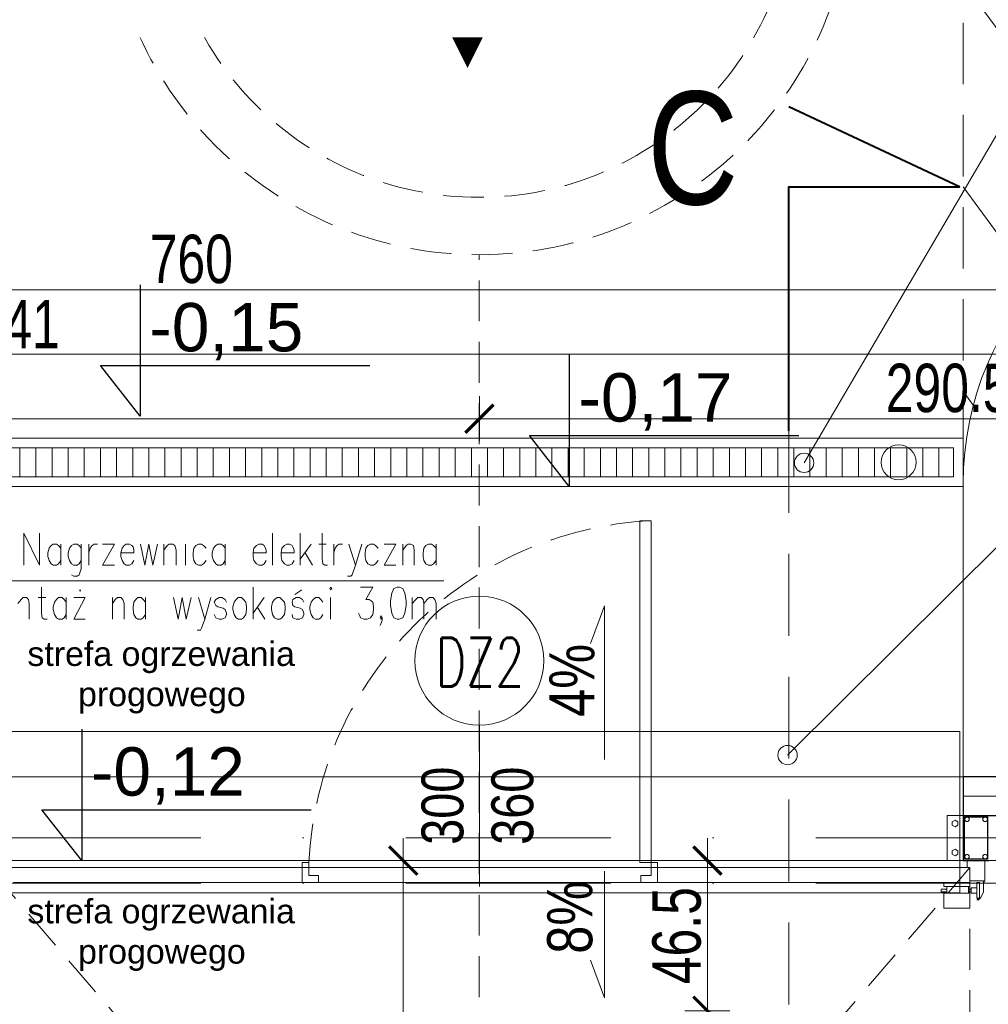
# Model space of a CAD drawing. Header units: millimetres. Extents: x -13532 to 2392, y -5241 to 5322.
# Tile 246 of 256: x -9970 to -9670, y 2160 to 2466. Entities that reach past the tile are written whole.
import ezdxf
from ezdxf.enums import TextEntityAlignment as Align

# ---------------------------------------------------------------- set-up
doc = ezdxf.new("R2010")
doc.units = ezdxf.units.MM
for name, pattern in [('DASHED', [19.05, 12.7, -6.35]), ('HIDDEN', [9.525, 6.35, -3.175]), ('KRESKAKROPKA2', [12.7, 6.35, -3.175, 0, -3.175])]:
    doc.linetypes.add(name, pattern=pattern)
doc.layers.get('Defpoints').update_dxf_attribs({"true_color": 0xdae6d4})
for name, color, linetype, lineweight in [('- AGP-1_OPISY', 7, 'Continuous', 9), ('cz-gr', 122, 'Continuous', 30), ('cz-sr', 150, 'Continuous', 15), ('TS_INNE_OBIEKTY', 204, 'Continuous', 30), ('Wymiarowanie - Poziomy - AGP1', 172, 'Continuous', 5)]:
    doc.layers.add(name, color=color, linetype=linetype, lineweight=lineweight)
for name, color, linetype, lineweight, true_color in [('a___wymiary', 7, 'Continuous', 5, 0x666666), ('drzwi - AGP1', 7, 'Continuous', 13, 0x7f7f7f), ('KONSTRUKCJA - CIE - AGP1', 7, 'Continuous', 5, 0xbfbfbf), ('Meble - AGP1', 7, 'Continuous', 15, 0x999999), ('OPIS - AGP1', 7, 'Continuous', 0, 0x7f7f7f), ('OPISY - AGP1', 7, 'Continuous', 5, 0x000000), ('OSI', 7, 'KRESKAKROPKA2', 5, 0x7f7f7f), ('tło', 7, 'Continuous', 5, 0xcccccc), ('wymiary', 7, 'Continuous', 5, 0x7f7f7f), ('WYMIARY - AGP1', 7, 'Continuous', 5, 0x716d5a), ('zigzag - AGP1', 7, 'Continuous', 9, 0xa5a5a5)]:
    doc.layers.add(name, color=color, linetype=linetype, lineweight=lineweight, true_color=true_color)
doc.styles.add('ARIAL', font='arial.ttf', dxfattribs={"width": 0.8})
doc.styles.add('ARIAL NARROW', font='ARIALN.TTF', dxfattribs={"width": 0.9})
doc.styles.add('GENERATED_STYLE_2', font='ARIAL.TTF', dxfattribs={"width": 0.999153})
doc.styles.add('ROMANS15', font='simplex.shx', dxfattribs={"width": 0.9, "height": 15})
doc.styles.get("Standard").update_dxf_attribs({"font": 'arial.ttf'})
doc.linetypes.add('ZIGZAG', pattern='A,0.00254,-5.08,[131,ltypeshp.shx,S=5.08,R=0,X=-5.08,Y=0],-10.16,[131,ltypeshp.shx,S=5.08,R=180,X=5.08,Y=0],-5.08', length=20.32254)
doc.dimstyles.new('wymiary agp1', dxfattribs={"dimtxt": 15, "dimasz": 5, "dimexe": 5, "dimexo": 5, "dimgap": 1.8, "dimtad": 1, "dimdec": 3, "dimrnd": 0.5, "dimdsep": 46, "dimtxsty": 'ARIAL NARROW', "dimblk": 'znacznik', "dimcen": 1.5, "dimse1": 1, "dimse2": 1, "dimclrd": 256, "dimclre": 256, "dimazin": 0, "dimtfac": 1, "dimtdec": 3, "dimtmove": 1, "dimatfit": 3, "dimldrblk": 'znacznik', "dimfxl": 1000, "dimfxlon": 1, "dimlwd": -1, "dimarcsym": 0})

# ---------------------------------------------------------------- blocks, each defined once
blk = doc.blocks.new('tło')
at = {"layer": 'tło'}
h = blk.add_hatch(dxfattribs=at)
h.set_pattern_fill('ANSI31', color=256, scale=300, angle=81.2914)
h.set_pattern_definition([(126.29135, (-71407.47, -65769.303), (-30.225661, -22.195932), [])])
h.paths.add_polyline_path([(-9681.23, 2321.85, -1), (-9492.55, 2321.85), (-9492.55, 2570.95, 0.167063), (-9598.21, 2878.35), (-9798.28, 3135.01, -0.160164), (-9681.23, 2778.97)])
at = {"layer": 'tło', "linetype": 'HIDDEN', "ltscale": 3}
blk.add_lwpolyline([(-11505.67, 3378.97), (-10193.38, 3379.15, -0.359429), (-9681.23, 2778.97), (-9681.23, 2336.85)], format="xyb", dxfattribs=at)
at = {"layer": 'tło'}
blk.add_lwpolyline([(-9681.23, 2336.9), (-9681.23, 2221.85)], dxfattribs=at)
blk.add_arc((-9586.89, 2321.85), 94.34, 360, 180, dxfattribs=at)
blk = doc.blocks.new('znacznik')
at = {"layer": 'a___wymiary'}
for p, q in [((0, 1.394), (0, -1.394)), ((1.394, 0), (-1.394, 0))]:
    blk.add_line(p, q, dxfattribs=at)
at = {"layer": 'a___wymiary', "const_width": 0.2}
blk.add_lwpolyline([(0.876, 0.876), (-0.876, -0.876)], dxfattribs=at)
blk = doc.blocks.new('*D509')
at = {"layer": 'Defpoints', "color": 0}
for p in [(-9827.34, 2341.85), (-9827.34, 2234.34), (-10201.84, 2194.83)]:
    blk.add_point(p, dxfattribs=at)
at = {"layer": 'WYMIARY - AGP1'}
blk.add_line((-10196.84, 2341.85), (-9832.34, 2341.85), dxfattribs=at)
at = {"layer": 'WYMIARY - AGP1', "xscale": 5, "yscale": 5, "zscale": 5, "rotation": 180}
blk.add_blockref('znacznik', (-10201.84, 2341.85), dxfattribs=at)
at = {"layer": 'WYMIARY - AGP1', "xscale": 5, "yscale": 5, "zscale": 5}
blk.add_blockref('znacznik', (-9827.34, 2341.85), dxfattribs=at)
at = {"layer": 'WYMIARY - AGP1', "color": 18, "true_color": 0x000000, "insert": (-10014.59, 2351.31), "char_height": 15, "attachment_point": 5, "style": 'ARIAL NARROW'}
blk.add_mtext('374.5', dxfattribs=at)
blk = doc.blocks.new('*D510')
at = {"layer": 'Defpoints', "color": 0}
for p in [(-9536.64, 2341.85), (-9827.34, 2217.1), (-9536.64, 2193.6)]:
    blk.add_point(p, dxfattribs=at)
at = {"layer": 'WYMIARY - AGP1'}
blk.add_line((-9822.34, 2341.85), (-9541.64, 2341.85), dxfattribs=at)
at = {"layer": 'WYMIARY - AGP1', "xscale": 5, "yscale": 5, "zscale": 5, "rotation": 180}
blk.add_blockref('znacznik', (-9827.34, 2341.85), dxfattribs=at)
at = {"layer": 'WYMIARY - AGP1', "xscale": 5, "yscale": 5, "zscale": 5}
blk.add_blockref('znacznik', (-9536.64, 2341.85), dxfattribs=at)
at = {"layer": 'WYMIARY - AGP1', "color": 18, "true_color": 0x000000, "insert": (-9681.99, 2351.31), "char_height": 15, "attachment_point": 5, "style": 'ARIAL NARROW'}
blk.add_mtext('290.5', dxfattribs=at)
blk = doc.blocks.new('*D511')
at = {"layer": 'Defpoints', "color": 0}
for p in [(-9555.64, 2361.85), (-10296.71, 2250.4), (-9555.64, 2226.41)]:
    blk.add_point(p, dxfattribs=at)
at = {"layer": 'WYMIARY - AGP1'}
blk.add_line((-10291.71, 2361.85), (-9560.64, 2361.85), dxfattribs=at)
at = {"layer": 'WYMIARY - AGP1', "xscale": 5, "yscale": 5, "zscale": 5, "rotation": 180}
blk.add_blockref('znacznik', (-10296.71, 2361.85), dxfattribs=at)
at = {"layer": 'WYMIARY - AGP1', "xscale": 5, "yscale": 5, "zscale": 5}
blk.add_blockref('znacznik', (-9555.64, 2361.85), dxfattribs=at)
at = {"layer": 'WYMIARY - AGP1', "color": 18, "true_color": 0x000000, "insert": (-9970.35, 2371.18), "char_height": 15, "attachment_point": 5, "style": 'ARIAL NARROW'}
blk.add_mtext('741', dxfattribs=at)
blk = doc.blocks.new('*D512')
at = {"layer": 'Defpoints', "color": 0}
for p in [(-9536.64, 2381.85), (-10296.71, 2230.85), (-9536.64, 2230.85)]:
    blk.add_point(p, dxfattribs=at)
at = {"layer": 'WYMIARY - AGP1'}
blk.add_line((-10291.71, 2381.85), (-9541.64, 2381.85), dxfattribs=at)
at = {"layer": 'WYMIARY - AGP1', "xscale": 5, "yscale": 5, "zscale": 5, "rotation": 180}
blk.add_blockref('znacznik', (-10296.71, 2381.85), dxfattribs=at)
at = {"layer": 'WYMIARY - AGP1', "xscale": 5, "yscale": 5, "zscale": 5}
blk.add_blockref('znacznik', (-9536.64, 2381.85), dxfattribs=at)
at = {"layer": 'WYMIARY - AGP1', "color": 18, "true_color": 0x000000, "insert": (-9916.67, 2391.31), "char_height": 15, "attachment_point": 5, "style": 'ARIAL NARROW'}
blk.add_mtext('760', dxfattribs=at)
blk = doc.blocks.new('brama')
at = {"layer": 'drzwi - AGP1', "linetype": 'Continuous'}
for p, q in [((-6983.32, 2193.74), (-6679.15, 2193.74)), ((-6679.15, 2193.74), (-6679.15, 2189.09)), ((-6687.18, 2189.09), (-6975.72, 2189.09)), ((-6679.57, 2187.83), (-6686.33, 2187.83)), ((-6679.15, 2189.09), (-6683.8, 2189.09)), ((-6678.73, 2186.98), (-6679.57, 2186.98)), ((-6678.73, 2186.14), (-6679.57, 2186.14)), ((-6679.57, 2185.72), (-6686.33, 2185.72))]:
    blk.add_line(p, q, dxfattribs=at)
for points in [[(-6679.99, 2195.85), (-6679.99, 2193.74), (-6679.99, 2195.85), (-6674.5, 2195.85), (-6674.5, 2189.52), (-6674.92, 2189.09), (-6674.92, 2186.14), (-6675.77, 2184.45), (-6676.19, 2184.03), (-6676.61, 2183.6), (-6677.04, 2184.03)], [(-6674.92, 2189.09), (-6674.92, 2189.52), (-6679.15, 2189.52)], [(-6686.33, 2186.14), (-6688.02, 2186.14), (-6688.02, 2186.98), (-6686.33, 2186.98)], [(-6677.04, 2187.4), (-6678.73, 2187.4), (-6678.73, 2185.72), (-6677.04, 2185.72)]]:
    blk.add_lwpolyline(points, dxfattribs=at)
at = {"layer": 'drzwi - AGP1', "linetype": 'DASHED'}
blk.add_lwpolyline([(-6983.32, 2193.74), (-6679.15, 2193.74), (-6679.15, 1838.78), (-6983.32, 1838.78)], close=True, dxfattribs=at)
for points in [[(-6983.32, 2193.74), (-6679.15, 1838.78)], [(-6983.32, 1838.78), (-6679.15, 2193.74)]]:
    blk.add_lwpolyline(points, dxfattribs=at)
at = {"layer": 'drzwi - AGP1', "linetype": 'Continuous'}
for points in [[(-6687.18, 2181.07), (-6687.18, 2185.72), (-6686.33, 2185.72), (-6686.33, 2187.83), (-6687.18, 2187.83), (-6687.18, 2189.09), (-6679.15, 2189.09), (-6679.15, 2187.83), (-6679.57, 2187.83), (-6679.57, 2185.72), (-6679.15, 2185.72), (-6679.15, 2181.07)], [(-6677.04, 2188.67), (-6677.04, 2189.09), (-6676.61, 2189.09), (-6676.19, 2189.09), (-6676.19, 2188.67), (-6676.19, 2184.87), (-6676.19, 2184.45), (-6676.61, 2184.03), (-6677.04, 2184.45), (-6677.04, 2184.87)]]:
    blk.add_lwpolyline(points, close=True, dxfattribs=at)
blk = doc.blocks.new('ghgfhgfh')
at = {"layer": 'Meble - AGP1', "linetype": 'DASHED'}
blk.add_lwpolyline([(-9809.55, -333.36), (-9809.55, 49.24)], dxfattribs=at)
for radius in [115.75, 97.96]:
    blk.add_circle((-9809.55, 164.99), radius, dxfattribs=at)
blk = doc.blocks.new('osi')
at = {"layer": 'OSI', "ltscale": 10}
for p, q in [((-11756.72, 2211.85), (-9340.14, 2211.85)), ((-11756.72, 2197.85), (-9340.14, 2197.85))]:
    blk.add_line(p, q, dxfattribs=at)
blk = doc.blocks.new('DFGSGSGS')
at = {"layer": '- AGP-1_OPISY', "lineweight": 40}
blk.add_lwpolyline([(-9731.41, 2338.07), (-9731.41, 2413.81), (-9678.49, 2413.81), (-9731.41, 2438.58)], dxfattribs=at)
at = {"layer": '- AGP-1_OPISY', "linetype": 'DASHED', "lineweight": 0, "ltscale": 2}
blk.add_lwpolyline([(-9731.41, 2338.07), (-9731.41, 949.99)], dxfattribs=at)
at = {"layer": '- AGP-1_OPISY', "insert": (-9775.32, 2407.82), "char_height": 35, "width": 38.8305, "attachment_point": 7, "style": 'ARIAL'}
blk.add_mtext('C', dxfattribs=at)
blk = doc.blocks.new('fgfdgdfg')
at = {"layer": 'cz-sr'}
for points in [[(-8981.23, 2321.85), (-8981.23, 2306.85), (-8681.23, 2306.85), (-8681.23, 2321.85), (-8981.23, 2321.85)], [(-8981.23, 2306.85), (-8981.23, 2321.85)], [(-8978.23, 2309.85), (-8978.23, 2318.85)], [(-8973.73, 2309.85), (-8973.73, 2318.85)], [(-8968.73, 2309.85), (-8968.73, 2318.85)], [(-8963.73, 2309.85), (-8963.73, 2318.85)], [(-8958.73, 2309.85), (-8958.73, 2318.85)], [(-8953.73, 2309.85), (-8953.73, 2318.85)], [(-8948.73, 2309.85), (-8948.73, 2318.85)], [(-8943.73, 2309.85), (-8943.73, 2318.85)], [(-8938.73, 2309.85), (-8938.73, 2318.85)], [(-8933.73, 2309.85), (-8933.73, 2318.85)], [(-8928.73, 2309.85), (-8928.73, 2318.85)], [(-8923.73, 2309.85), (-8923.73, 2318.85)], [(-8918.73, 2309.85), (-8918.73, 2318.85)], [(-8913.73, 2309.85), (-8913.73, 2318.85)], [(-8908.73, 2309.85), (-8908.73, 2318.85)], [(-8903.73, 2309.85), (-8903.73, 2318.85)], [(-8898.73, 2309.85), (-8898.73, 2318.85)], [(-8893.73, 2309.85), (-8893.73, 2318.85)], [(-8888.73, 2309.85), (-8888.73, 2318.85)], [(-8883.73, 2309.85), (-8883.73, 2318.85)], [(-8878.73, 2309.85), (-8878.73, 2318.85)], [(-8873.73, 2309.85), (-8873.73, 2318.85)], [(-8868.73, 2309.85), (-8868.73, 2318.85)], [(-8863.73, 2309.85), (-8863.73, 2318.85)], [(-8858.73, 2309.85), (-8858.73, 2318.85)], [(-8853.73, 2309.85), (-8853.73, 2318.85)], [(-8848.73, 2309.85), (-8848.73, 2318.85)], [(-8843.73, 2309.85), (-8843.73, 2318.85)], [(-8838.73, 2309.85), (-8838.73, 2318.85)], [(-8833.73, 2309.85), (-8833.73, 2318.85)], [(-8828.73, 2309.85), (-8828.73, 2318.85)], [(-8823.73, 2309.85), (-8823.73, 2318.85)], [(-8818.73, 2309.85), (-8818.73, 2318.85)], [(-8813.73, 2309.85), (-8813.73, 2318.85)], [(-8808.73, 2309.85), (-8808.73, 2318.85)], [(-8803.73, 2309.85), (-8803.73, 2318.85)], [(-8798.73, 2309.85), (-8798.73, 2318.85)], [(-8793.73, 2309.85), (-8793.73, 2318.85)], [(-8788.73, 2309.85), (-8788.73, 2318.85)], [(-8783.73, 2309.85), (-8783.73, 2318.85)], [(-8778.73, 2309.85), (-8778.73, 2318.85)], [(-8773.73, 2309.85), (-8773.73, 2318.85)], [(-8768.73, 2309.85), (-8768.73, 2318.85)], [(-8763.73, 2309.85), (-8763.73, 2318.85)], [(-8758.73, 2309.85), (-8758.73, 2318.85)], [(-8753.73, 2309.85), (-8753.73, 2318.85)], [(-8748.73, 2309.85), (-8748.73, 2318.85)], [(-8743.73, 2309.85), (-8743.73, 2318.85)], [(-8738.73, 2309.85), (-8738.73, 2318.85)], [(-8733.73, 2309.85), (-8733.73, 2318.85)], [(-8728.73, 2309.85), (-8728.73, 2318.85)], [(-8723.73, 2309.85), (-8723.73, 2318.85)], [(-8718.73, 2309.85), (-8718.73, 2318.85)], [(-8713.73, 2309.85), (-8713.73, 2318.85)], [(-8708.73, 2309.85), (-8708.73, 2318.85)], [(-8703.73, 2309.85), (-8703.73, 2318.85)], [(-8698.73, 2309.85), (-8698.73, 2318.85)], [(-8693.73, 2309.85), (-8693.73, 2318.85)], [(-8688.73, 2309.85), (-8688.73, 2318.85)]]:
    blk.add_lwpolyline(points, dxfattribs=at)
blk.add_lwpolyline([(-8978.23, 2318.85), (-8978.23, 2309.85), (-8684.23, 2309.85), (-8684.23, 2318.85)], close=True, dxfattribs=at)
blk = doc.blocks.new('konstrukcja 2025.01.09')
at = {"layer": 'KONSTRUKCJA - CIE - AGP1', "linetype": 'Continuous'}
for p, q in [((3582.22, 7159.36), (3582.22, 7173.36)), ((3582.22, 7173.36), (3587.22, 7173.36)), ((3583.82, 7171.38), (3584.72, 7171.9)), ((3584.72, 7171.9), (3585.62, 7171.38)), ((3583.82, 7170.35), (3583.82, 7171.38)), ((3584.72, 7169.83), (3583.82, 7170.35)), ((3585.62, 7170.35), (3584.72, 7169.83)), ((3585.62, 7171.38), (3585.62, 7170.35)), ((3583.82, 7162.38), (3584.72, 7162.9)), ((3584.72, 7162.9), (3585.62, 7162.38)), ((3583.82, 7161.35), (3583.82, 7162.38)), ((3584.72, 7160.83), (3583.82, 7161.35)), ((3585.62, 7161.35), (3584.72, 7160.83)), ((3585.62, 7162.38), (3585.62, 7161.35)), ((3582.22, 7159.36), (3587.22, 7159.36))]:
    blk.add_line(p, q, dxfattribs=at)
for centre, start, end in [((3588.42, 7172.16), 90, 270), ((3588.42, 7172.16), 90, 270), ((3588.42, 7172.16), 270, 90), ((3588.42, 7172.16), 270, 90), ((3594.02, 7172.16), 90, 270), ((3594.02, 7172.16), 90, 270), ((3594.02, 7172.16), 270, 90), ((3594.02, 7172.16), 270, 90), ((3588.42, 7160.56), 90, 270), ((3588.42, 7160.56), 90, 270), ((3588.42, 7160.56), 270, 90), ((3588.42, 7160.56), 270, 90), ((3594.02, 7160.56), 90, 270), ((3594.02, 7160.56), 90, 270), ((3594.02, 7160.56), 270, 90), ((3594.02, 7160.56), 270, 90)]:
    blk.add_arc(centre, 0.7, start, end, dxfattribs=at)
at = {"layer": 'TS_INNE_OBIEKTY', "linetype": 'Continuous'}
for p, q in [((3587.22, 7173.36), (3595.22, 7173.36)), ((3587.22, 7173.36), (3587.22, 7159.36)), ((3587.62, 7159.76), (3587.62, 7172.96)), ((3587.62, 7172.96), (3594.82, 7172.96)), ((3594.82, 7172.96), (3594.82, 7159.76)), ((3594.82, 7159.76), (3587.62, 7159.76)), ((3587.22, 7159.36), (3595.22, 7159.36))]:
    blk.add_line(p, q, dxfattribs=at)
blk = doc.blocks.new('*D4748')
at = {"layer": 'Defpoints', "color": 0}
for p in [(-9536.64, 3150.41), (-10296.71, 2982.85), (-9536.64, 2230.85)]:
    blk.add_point(p, dxfattribs=at)
at = {"layer": 'WYMIARY - AGP1'}
blk.add_line((-10291.71, 3150.41), (-9541.64, 3150.41), dxfattribs=at)
at = {"layer": 'WYMIARY - AGP1', "xscale": 5, "yscale": 5, "zscale": 5, "rotation": 180}
blk.add_blockref('znacznik', (-10296.71, 3150.41), dxfattribs=at)
at = {"layer": 'WYMIARY - AGP1', "xscale": 5, "yscale": 5, "zscale": 5}
blk.add_blockref('znacznik', (-9536.64, 3150.41), dxfattribs=at)
at = {"layer": 'WYMIARY - AGP1', "color": 18, "true_color": 0x000000, "insert": (-9916.67, 3159.87), "char_height": 15, "attachment_point": 5, "style": 'ARIAL NARROW'}
blk.add_mtext('760', dxfattribs=at)
blk = doc.blocks.new('DZ3')
at = {"layer": 'drzwi - AGP1'}
for p, q in [((-10255.73, 587.85), (-10255.73, 481.85)), ((-10255.73, 587.85), (-10252.22, 587.85)), ((-10252.22, 587.85), (-10255.73, 587.85)), ((-10252.22, 481.85), (-10252.22, 587.85)), ((-10255.73, 481.85), (-10252.22, 481.85))]:
    blk.add_line(p, q, dxfattribs=at)
for points in [[(-10257.63, 587.85), (-10255.73, 587.85), (-10255.73, 591.87), (-10252.55, 591.87), (-10252.55, 593.99), (-10257.63, 593.99)], [(-10147.47, 593.99), (-10152.55, 593.99), (-10152.55, 591.87), (-10149.59, 591.87), (-10149.59, 587.85), (-10147.47, 587.85)]]:
    blk.add_lwpolyline(points, close=True, dxfattribs=at)
at = {"layer": 'drzwi - AGP1', "linetype": 'DASHED'}
blk.add_arc((-10261.1, 593.37), 111.65, 272.7576, 357.1681, dxfattribs=at)
blk = doc.blocks.new('*D4774')
at = {"layer": 'Defpoints', "color": 0}
for p in [(-9764.72, 2204.85), (-9781.26, 2043.99), (-9755.25, 2043.99)]:
    blk.add_point(p, dxfattribs=at)
at = {"layer": 'wymiary'}
blk.add_line((-9755.25, 2199.85), (-9755.25, 2048.99), dxfattribs=at)
at = {"layer": 'wymiary', "xscale": 5, "yscale": 5, "zscale": 5}
for p, rotation in [((-9755.25, 2204.85), 90), ((-9755.25, 2043.99), 270)]:
    blk.add_blockref('znacznik', p, dxfattribs=dict(at, rotation=rotation))
at = {"layer": 'wymiary', "color": 18, "true_color": 0x000000, "insert": (-9764.7, 2124.42), "char_height": 15, "attachment_point": 5, "rotation": 90, "style": 'ARIAL NARROW'}
blk.add_mtext('161', dxfattribs=at)
blk = doc.blocks.new('*D4779')
at = {"layer": 'Defpoints', "color": 0}
for p in [(-9756.65, 2204.85), (-9713.28, 2204.85), (-9691.08, 2158.29)]:
    blk.add_point(p, dxfattribs=at)
at = {"layer": 'WYMIARY - AGP1'}
blk.add_line((-9756.65, 2163.29), (-9756.65, 2199.85), dxfattribs=at)
at = {"layer": 'WYMIARY - AGP1', "xscale": 5, "yscale": 5, "zscale": 5}
for p, rotation in [((-9756.65, 2204.85), 90), ((-9756.65, 2158.29), 270)]:
    blk.add_blockref('znacznik', p, dxfattribs=dict(at, rotation=rotation))
at = {"layer": 'WYMIARY - AGP1', "color": 18, "true_color": 0x000000, "insert": (-9766.11, 2181.57), "char_height": 15, "attachment_point": 5, "rotation": 90, "style": 'ARIAL NARROW'}
blk.add_mtext('46.5', dxfattribs=at)
blk = doc.blocks.new('*D4781')
at = {"layer": 'Defpoints', "color": 0}
for p in [(-9756.65, 2158.29), (-9687.71, 2158.29), (-9687.71, 2048.64)]:
    blk.add_point(p, dxfattribs=at)
at = {"layer": 'WYMIARY - AGP1'}
blk.add_line((-9756.65, 2053.64), (-9756.65, 2153.29), dxfattribs=at)
at = {"layer": 'WYMIARY - AGP1', "xscale": 5, "yscale": 5, "zscale": 5}
for p, rotation in [((-9756.65, 2158.29), 90), ((-9756.65, 2048.64), 270)]:
    blk.add_blockref('znacznik', p, dxfattribs=dict(at, rotation=rotation))
at = {"layer": 'WYMIARY - AGP1', "color": 18, "true_color": 0x000000, "insert": (-9766.11, 2103.47), "char_height": 15, "attachment_point": 5, "rotation": 90, "style": 'ARIAL NARROW'}
blk.add_mtext('109.5', dxfattribs=at)
blk = doc.blocks.new('*D5323')
at = {"layer": 'Defpoints', "color": 0}
for p in [(-10296.71, 2982.85), (-9374.46, 2982.85), (-9536.64, 2230.85)]:
    blk.add_point(p, dxfattribs=at)
at = {"layer": 'WYMIARY - AGP1'}
blk.add_line((-9374.46, 2235.85), (-9374.46, 2977.85), dxfattribs=at)
at = {"layer": 'WYMIARY - AGP1', "xscale": 5, "yscale": 5, "zscale": 5}
for p, rotation in [((-9374.46, 2982.85), 90), ((-9374.46, 2230.85), 270)]:
    blk.add_blockref('znacznik', p, dxfattribs=dict(at, rotation=rotation))
at = {"layer": 'WYMIARY - AGP1', "color": 18, "true_color": 0x000000, "insert": (-9383.92, 2606.85), "char_height": 15, "attachment_point": 5, "rotation": 90, "style": 'ARIAL NARROW'}
blk.add_mtext('752', dxfattribs=at)
blk = doc.blocks.new('*D5324')
at = {"layer": 'Defpoints', "color": 0}
for p in [(-10077.71, 2580.85), (-9406.11, 2580.85), (-9413.08, 2230.85)]:
    blk.add_point(p, dxfattribs=at)
at = {"layer": 'WYMIARY - AGP1'}
blk.add_line((-9406.11, 2235.85), (-9406.11, 2575.85), dxfattribs=at)
at = {"layer": 'WYMIARY - AGP1', "xscale": 5, "yscale": 5, "zscale": 5}
for p, rotation in [((-9406.11, 2580.85), 90), ((-9406.11, 2230.85), 270)]:
    blk.add_blockref('znacznik', p, dxfattribs=dict(at, rotation=rotation))
at = {"layer": 'WYMIARY - AGP1', "color": 18, "true_color": 0x000000, "insert": (-9415.57, 2405.85), "char_height": 15, "attachment_point": 5, "rotation": 90, "style": 'ARIAL NARROW'}
blk.add_mtext('350', dxfattribs=at)
blk = doc.blocks.new('*D5327')
at = {"layer": 'Defpoints', "color": 0}
for p in [(-10296.71, 2982.85), (-9435.27, 2982.85), (-9536.64, 2230.85)]:
    blk.add_point(p, dxfattribs=at)
at = {"layer": 'WYMIARY - AGP1'}
blk.add_line((-9435.27, 2235.85), (-9435.27, 2977.85), dxfattribs=at)
at = {"layer": 'WYMIARY - AGP1', "xscale": 5, "yscale": 5, "zscale": 5}
for p, rotation in [((-9435.27, 2982.85), 90), ((-9435.27, 2230.85), 270)]:
    blk.add_blockref('znacznik', p, dxfattribs=dict(at, rotation=rotation))
at = {"layer": 'WYMIARY - AGP1', "color": 18, "true_color": 0x000000, "insert": (-9444.73, 2606.85), "char_height": 15, "attachment_point": 5, "rotation": 90, "style": 'ARIAL NARROW'}
blk.add_mtext('752', dxfattribs=at)
blk = doc.blocks.new('meble myjnia')
at = {"layer": 'Meble - AGP1'}
blk.add_lwpolyline([(-12976.42, 2194.85), (-12678.39, 2194.85), (-12678.39, 2244.85), (-12976.42, 2244.85)], close=True, dxfattribs=at)
blk.add_circle((-12697.34, 2328.35), 5.4, dxfattribs=at)
blk = doc.blocks.new('dsdgfgshgsh')
at = {"layer": 'wymiary'}
dim = blk.add_linear_dim(base=(-9755.2453, 2043.9874), p1=(-9764.7154, 2204.8541), p2=(-9781.2596, 2043.9874), angle=90, dimstyle='wymiary agp1', dxfattribs=at)
dim.commit()
dim.dimension.update_dxf_attribs({"geometry": '*D4774', "text_midpoint": (-9764.7039, 2124.4208)})

msp = doc.modelspace()

# ---------------------------------------------------------------- linework, layer by layer
at = {"layer": 'cz-gr'}
for p, q in [((-9536.638, 2230.8546), (-9677.338, 2230.8546)), ((-9677.338, 2230.8541), (-9677.338, 2218.8541)), ((-9677.338, 2218.8546), (-9548.638, 2218.8546))]:
    msp.add_line(p, q, dxfattribs=at)
at = {"layer": 'cz-sr'}
msp.add_line((-10074.8413, 2204.8541), (-9562.638, 2204.8541), dxfattribs=at)
msp.add_lwpolyline([(-9677.338, 2320.8546), (-9677.338, 2230.8541)], dxfattribs=at)
at = {"layer": 'drzwi - AGP1'}
msp.add_line((-9977.338, 2230.8541), (-9677.338, 2230.8546), dxfattribs=at)
at = {"layer": 'OPIS - AGP1'}
for points in [[(-9726.6556, 2328.1793), (-9664.4234, 2434.2337)], [(-9968.5846, 2296.4177), (-9968.5846, 2306.366), (-9963.7163, 2296.4177), (-9963.7163, 2306.366)], [(-9891.538, 2296.4177), (-9891.538, 2306.366)], [(-9882.8596, 2296.4177), (-9882.8596, 2306.366)], [(-9876.0863, 2306.366), (-9876.0863, 2298.3227), (-9875.8746, 2296.841), (-9875.2396, 2296.4177), (-9874.393, 2296.4177)], [(-9957.1546, 2301.7094), (-9957.7896, 2302.556), (-9958.4246, 2302.9794), (-9959.483, 2302.9794), (-9960.118, 2302.556), (-9960.753, 2301.7094), (-9961.1763, 2300.2277), (-9961.1763, 2299.1694), (-9960.753, 2297.8994), (-9960.118, 2296.841), (-9959.483, 2296.4177), (-9958.4246, 2296.4177), (-9957.7896, 2296.841), (-9957.1546, 2297.8994)], [(-9957.1546, 2302.9794), (-9957.1546, 2296.4177)], [(-9950.8046, 2301.7094), (-9951.4396, 2302.556), (-9952.0746, 2302.9794), (-9953.133, 2302.9794), (-9953.768, 2302.556), (-9954.403, 2301.7094), (-9954.8263, 2300.2277), (-9954.8263, 2299.1694), (-9954.403, 2297.8994), (-9953.768, 2296.841), (-9953.133, 2296.4177), (-9952.0746, 2296.4177), (-9951.4396, 2296.841), (-9950.8046, 2297.8994)], [(-9950.8046, 2302.9794), (-9950.8046, 2295.3594), (-9951.228, 2294.0894), (-9951.4396, 2293.4544), (-9952.0746, 2293.031), (-9953.133, 2293.031), (-9953.768, 2293.4544)], [(-9948.4763, 2296.4177), (-9948.4763, 2302.9794)], [(-9948.4763, 2300.2277), (-9948.053, 2301.7094), (-9947.418, 2302.556), (-9946.783, 2302.9794), (-9945.7246, 2302.9794)], [(-9944.243, 2302.9794), (-9940.433, 2302.9794), (-9944.243, 2296.4177), (-9940.433, 2296.4177)], [(-9938.528, 2300.2277), (-9934.5063, 2300.2277), (-9934.5063, 2301.0744), (-9934.718, 2302.1327), (-9935.1413, 2302.556), (-9935.7763, 2302.9794), (-9936.8346, 2302.9794), (-9937.4696, 2302.556), (-9938.1046, 2301.7094), (-9938.528, 2300.2277), (-9938.528, 2299.1694), (-9938.1046, 2297.8994), (-9937.4696, 2296.841), (-9936.8346, 2296.4177), (-9935.7763, 2296.4177), (-9935.1413, 2296.841), (-9934.5063, 2297.8994)], [(-9932.3896, 2302.9794), (-9931.1196, 2296.4177), (-9929.8496, 2302.9794), (-9928.5796, 2296.4177), (-9927.098, 2302.9794)], [(-9925.193, 2296.4177), (-9925.193, 2302.9794)], [(-9925.193, 2301.0744), (-9924.1346, 2302.556), (-9923.4996, 2302.9794), (-9922.4413, 2302.9794), (-9921.8063, 2302.556), (-9921.383, 2301.0744), (-9921.383, 2296.4177)], [(-9918.4196, 2302.9794), (-9918.4196, 2296.4177)], [(-9912.0696, 2301.7094), (-9912.9163, 2302.556), (-9913.5513, 2302.9794), (-9914.398, 2302.9794), (-9915.2446, 2302.556), (-9915.8796, 2301.7094), (-9916.0913, 2300.2277), (-9916.0913, 2299.1694), (-9915.8796, 2297.8994), (-9915.2446, 2296.841), (-9914.398, 2296.4177), (-9913.5513, 2296.4177), (-9912.9163, 2296.841), (-9912.0696, 2297.8994)], [(-9906.143, 2301.7094), (-9906.778, 2302.556), (-9907.413, 2302.9794), (-9908.4713, 2302.9794), (-9909.1063, 2302.556), (-9909.7413, 2301.7094), (-9910.1646, 2300.2277), (-9910.1646, 2299.1694), (-9909.7413, 2297.8994), (-9909.1063, 2296.841), (-9908.4713, 2296.4177), (-9907.413, 2296.4177), (-9906.778, 2296.841), (-9906.143, 2297.8994)], [(-9906.143, 2302.9794), (-9906.143, 2296.4177)], [(-9897.4646, 2300.2277), (-9893.443, 2300.2277), (-9893.443, 2301.0744), (-9893.8663, 2302.1327), (-9894.078, 2302.556), (-9894.713, 2302.9794), (-9895.7713, 2302.9794), (-9896.4063, 2302.556), (-9897.253, 2301.7094), (-9897.4646, 2300.2277), (-9897.4646, 2299.1694), (-9897.253, 2297.8994), (-9896.4063, 2296.841), (-9895.7713, 2296.4177), (-9894.713, 2296.4177), (-9894.078, 2296.841), (-9893.443, 2297.8994)], [(-9888.7863, 2300.2277), (-9884.7646, 2300.2277), (-9884.7646, 2301.0744), (-9885.188, 2302.1327), (-9885.3996, 2302.556), (-9886.2463, 2302.9794), (-9887.093, 2302.9794), (-9887.728, 2302.556), (-9888.5746, 2301.7094), (-9888.7863, 2300.2277), (-9888.7863, 2299.1694), (-9888.5746, 2297.8994), (-9887.728, 2296.841), (-9887.093, 2296.4177), (-9886.2463, 2296.4177), (-9885.3996, 2296.841), (-9884.7646, 2297.8994)], [(-9879.473, 2302.9794), (-9882.8596, 2298.3227)], [(-9877.1446, 2302.9794), (-9874.8163, 2302.9794)], [(-9872.488, 2296.4177), (-9872.488, 2302.9794)], [(-9872.488, 2300.2277), (-9872.0646, 2301.7094), (-9871.4296, 2302.556), (-9870.7946, 2302.9794), (-9869.7363, 2302.9794)], [(-9867.8313, 2302.9794), (-9865.7146, 2296.4177), (-9863.8096, 2302.9794)], [(-9858.7296, 2301.7094), (-9859.5763, 2302.556), (-9860.2113, 2302.9794), (-9861.058, 2302.9794), (-9861.9046, 2302.556), (-9862.5396, 2301.7094), (-9862.7513, 2300.2277), (-9862.7513, 2299.1694), (-9862.5396, 2297.8994), (-9861.9046, 2296.841), (-9861.058, 2296.4177), (-9860.2113, 2296.4177), (-9859.5763, 2296.841), (-9858.7296, 2297.8994)], [(-9856.8246, 2302.9794), (-9853.2263, 2302.9794), (-9856.8246, 2296.4177), (-9853.2263, 2296.4177)], [(-9851.1096, 2296.4177), (-9851.1096, 2302.9794)], [(-9851.1096, 2301.0744), (-9850.0513, 2302.556), (-9849.4163, 2302.9794), (-9848.5696, 2302.9794), (-9847.723, 2302.556), (-9847.5113, 2301.0744), (-9847.5113, 2296.4177)], [(-9840.738, 2301.7094), (-9841.5846, 2302.556), (-9842.2196, 2302.9794), (-9843.0663, 2302.9794), (-9843.913, 2302.556), (-9844.548, 2301.7094), (-9844.7596, 2300.2277), (-9844.7596, 2299.1694), (-9844.548, 2297.8994), (-9843.913, 2296.841), (-9843.0663, 2296.4177), (-9842.2196, 2296.4177), (-9841.5846, 2296.841), (-9840.738, 2297.8994)], [(-9840.738, 2302.9794), (-9840.738, 2296.4177)], [(-9664.8722, 2304.1262), (-9731.7783, 2237.5608)], [(-9881.378, 2300.2277), (-9879.0496, 2296.4177)], [(-9865.7146, 2296.4177), (-9866.773, 2293.4544), (-9867.1963, 2293.031), (-9868.2546, 2293.031)], [(-10031.0263, 2163.7858), (-9986.788, 2291.6324), (-9838.4096, 2291.6324)], [(-9963.0813, 2289.6444), (-9963.0813, 2281.601), (-9962.8696, 2280.1194), (-9962.2346, 2279.696), (-9961.388, 2279.696)], [(-9897.4646, 2279.696), (-9897.4646, 2289.6444)], [(-9884.553, 2287.316), (-9882.4363, 2288.7977)], [(-9864.233, 2289.6444), (-9860.423, 2289.6444), (-9862.5396, 2285.8344), (-9861.4813, 2285.8344), (-9860.8463, 2285.411), (-9860.423, 2284.9877), (-9860.2113, 2283.506), (-9860.2113, 2282.6594), (-9860.423, 2281.1777), (-9861.058, 2280.1194), (-9862.1163, 2279.696), (-9863.1746, 2279.696), (-9864.233, 2280.1194), (-9864.4446, 2280.7544), (-9864.868, 2281.601)], [(-9970.4896, 2284.5644), (-9969.4313, 2285.8344), (-9968.7963, 2286.4694), (-9967.738, 2286.4694), (-9967.103, 2285.8344), (-9966.8913, 2284.5644), (-9966.8913, 2279.696)], [(-9964.1396, 2286.4694), (-9961.8113, 2286.4694)], [(-9955.4613, 2284.9877), (-9956.0963, 2285.8344), (-9956.7313, 2286.4694), (-9957.7896, 2286.4694), (-9958.4246, 2285.8344), (-9959.0596, 2284.9877), (-9959.483, 2283.506), (-9959.483, 2282.6594), (-9959.0596, 2281.1777), (-9958.4246, 2280.1194), (-9957.7896, 2279.696), (-9956.7313, 2279.696), (-9956.0963, 2280.1194), (-9955.4613, 2281.1777)], [(-9955.4613, 2286.4694), (-9955.4613, 2279.696)], [(-9953.133, 2286.4694), (-9949.5346, 2286.4694), (-9953.133, 2279.696), (-9949.5346, 2279.696)], [(-9941.068, 2279.696), (-9941.068, 2286.4694)], [(-9941.068, 2284.5644), (-9940.2213, 2285.8344), (-9939.5863, 2286.4694), (-9938.528, 2286.4694), (-9937.893, 2285.8344), (-9937.4696, 2284.5644), (-9937.4696, 2279.696)], [(-9930.908, 2284.9877), (-9931.543, 2285.8344), (-9932.178, 2286.4694), (-9933.2363, 2286.4694), (-9933.8713, 2285.8344), (-9934.5063, 2284.9877), (-9934.718, 2283.506), (-9934.718, 2282.6594), (-9934.5063, 2281.1777), (-9933.8713, 2280.1194), (-9933.2363, 2279.696), (-9932.178, 2279.696), (-9931.543, 2280.1194), (-9930.908, 2281.1777)], [(-9930.908, 2286.4694), (-9930.908, 2279.696)], [(-9922.2296, 2286.4694), (-9920.748, 2279.696), (-9919.478, 2286.4694), (-9918.208, 2279.696), (-9916.7263, 2286.4694)], [(-9914.398, 2286.4694), (-9912.493, 2279.696), (-9910.588, 2286.4694)], [(-9905.7196, 2284.9877), (-9906.143, 2285.8344), (-9907.2013, 2286.4694), (-9908.048, 2286.4694), (-9909.1063, 2285.8344), (-9909.5296, 2284.9877), (-9909.1063, 2283.9294), (-9908.4713, 2283.506), (-9906.778, 2283.0827), (-9906.143, 2282.6594), (-9905.7196, 2281.601), (-9905.7196, 2281.1777), (-9906.143, 2280.1194), (-9907.2013, 2279.696), (-9908.048, 2279.696), (-9909.1063, 2280.1194), (-9909.5296, 2281.1777)], [(-9894.078, 2286.4694), (-9897.4646, 2281.601)], [(-9881.8013, 2284.9877), (-9882.2246, 2285.8344), (-9883.0713, 2286.4694), (-9884.1296, 2286.4694), (-9885.188, 2285.8344), (-9885.3996, 2284.9877), (-9885.188, 2283.9294), (-9884.553, 2283.506), (-9882.8596, 2283.0827), (-9882.2246, 2282.6594), (-9881.8013, 2281.601), (-9881.8013, 2281.1777), (-9882.2246, 2280.1194), (-9883.0713, 2279.696), (-9884.1296, 2279.696), (-9885.188, 2280.1194), (-9885.3996, 2281.1777)], [(-9875.8746, 2284.9877), (-9876.5096, 2285.8344), (-9877.1446, 2286.4694), (-9878.203, 2286.4694), (-9878.838, 2285.8344), (-9879.473, 2284.9877), (-9879.8963, 2283.506), (-9879.8963, 2282.6594), (-9879.473, 2281.1777), (-9878.838, 2280.1194), (-9878.203, 2279.696), (-9877.1446, 2279.696), (-9876.5096, 2280.1194), (-9875.8746, 2281.1777)], [(-9873.5463, 2286.4694), (-9873.5463, 2279.696)], [(-9848.1463, 2279.696), (-9848.1463, 2286.4694)], [(-9848.1463, 2284.5644), (-9847.088, 2285.8344), (-9846.453, 2286.4694), (-9845.3946, 2286.4694), (-9844.7596, 2285.8344), (-9844.548, 2284.5644), (-9844.548, 2279.696)], [(-9844.548, 2284.5644), (-9843.4896, 2285.8344), (-9842.8546, 2286.4694), (-9841.7963, 2286.4694), (-9841.1613, 2285.8344), (-9840.738, 2284.5644), (-9840.738, 2279.696)], [(-9788.5416, 2236.1762), (-9788.5416, 2283.8492), (-9792.8506, 2272.1873)], [(-9896.1946, 2283.506), (-9893.8663, 2279.696)], [(-9857.4596, 2280.1194), (-9857.883, 2279.696), (-9858.0946, 2280.1194), (-9857.883, 2280.7544), (-9857.4596, 2280.1194), (-9857.4596, 2279.2727), (-9857.883, 2278.2144), (-9858.0946, 2277.791)], [(-9827.338, 2246.8541), (-9827.338, 2196.8541)], [(-9788.5416, 2201.5888), (-9788.5416, 2162.2709), (-9792.8506, 2173.9327)]]:
    msp.add_lwpolyline(points, dxfattribs=at)
at = {"layer": 'OPIS - AGP1', "lineweight": 25, "ltscale": 50}
for points in [[(-9932.503, 2383.4072), (-9932.503, 2342.6251), (-9944.8508, 2358.3779), (-9861.3446, 2358.3779)], [(-9799.4507, 2361.6366), (-9799.4507, 2320.8546), (-9811.7984, 2336.6073), (-9728.2923, 2336.6073)], [(-9950.6285, 2245.6362), (-9950.6285, 2204.8541), (-9962.9763, 2220.6069), (-9879.4701, 2220.6069)]]:
    msp.add_lwpolyline(points, dxfattribs=at)
at = {"layer": 'OPIS - AGP1'}
for points in [[(-9951.228, 2288.3744), (-9951.0163, 2288.586), (-9951.228, 2288.7977), (-9951.228, 2288.586)], [(-9873.758, 2289.221), (-9873.5463, 2288.7977), (-9873.123, 2289.221), (-9873.5463, 2289.6444)], [(-9852.803, 2289.6444), (-9853.8613, 2289.221), (-9854.4963, 2287.7394), (-9854.9196, 2285.411), (-9854.9196, 2283.9294), (-9854.4963, 2281.601), (-9853.8613, 2280.1194), (-9852.803, 2279.696), (-9852.168, 2279.696), (-9851.1096, 2280.1194), (-9850.4746, 2281.601), (-9850.0513, 2283.9294), (-9850.0513, 2285.411), (-9850.4746, 2287.7394), (-9851.1096, 2289.221), (-9852.168, 2289.6444)], [(-9902.1213, 2286.4694), (-9902.7563, 2285.8344), (-9903.3913, 2284.9877), (-9903.8146, 2283.506), (-9903.8146, 2282.6594), (-9903.3913, 2281.1777), (-9902.7563, 2280.1194), (-9902.1213, 2279.696), (-9901.063, 2279.696), (-9900.428, 2280.1194), (-9899.793, 2281.1777), (-9899.5813, 2282.6594), (-9899.5813, 2283.506), (-9899.793, 2284.9877), (-9900.428, 2285.8344), (-9901.063, 2286.4694)], [(-9890.0563, 2286.4694), (-9890.903, 2285.8344), (-9891.538, 2284.9877), (-9891.7496, 2283.506), (-9891.7496, 2282.6594), (-9891.538, 2281.1777), (-9890.903, 2280.1194), (-9890.0563, 2279.696), (-9889.2096, 2279.696), (-9888.5746, 2280.1194), (-9887.728, 2281.1777), (-9887.5163, 2282.6594), (-9887.5163, 2283.506), (-9887.728, 2284.9877), (-9888.5746, 2285.8344), (-9889.2096, 2286.4694)]]:
    msp.add_lwpolyline(points, close=True, dxfattribs=at)
at = {"layer": 'OPIS - AGP1', "color": 18, "true_color": 0x000000}
msp.add_lwpolyline([(-9912.493, 2279.696), (-9913.5513, 2276.9444), (-9913.763, 2276.3094), (-9914.8213, 2276.3094)], dxfattribs=at)
at = {"layer": 'OPIS - AGP1'}
for centre, radius in [((-9726.6556, 2328.1793), 3), ((-9827.338, 2266.8541), 20), ((-9731.7783, 2237.5608), 3)]:
    msp.add_circle(centre, radius, dxfattribs=at)
at = {"layer": 'tło'}
msp.add_lwpolyline([(-9831.0384, 2450.5932, 0, 30, 0), (-9831.0384, 2480.5932, 30, 30, 0)], format="xyseb", dxfattribs=at)
at = {"layer": 'zigzag - AGP1', "linetype": 'ZIGZAG'}
msp.add_line((-9542.988, 2224.8546), (-9677.338, 2224.8546), dxfattribs=at)

# ---------------------------------------------------------------- block references
at = {"layer": 'cz-gr', "rotation": 180}
msp.add_blockref('DZ3', (-20029.7883, 2792.082), dxfattribs=at)
at = {"layer": 'cz-sr'}
for name, p in [('ghgfhgfh', (-17.8527, 2343.4801)), ('fgfdgdfg', (-996.1041, 14.0005)), ('brama', (-2996.1041, 9))]:
    msp.add_blockref(name, p, dxfattribs=at)
at = {"layer": 'Meble - AGP1'}
msp.add_blockref('meble myjnia', (3000, 0), dxfattribs=at)
at = {"layer": 'wymiary'}
for name, p in [('tło', (3.8959, -0.0005)), ('dsdgfgshgsh', (-95.7051, 0))]:
    msp.add_blockref(name, p, dxfattribs=at)

# ---------------------------------------------------------------- texts
at = {"layer": 'OPIS - AGP1', "color": 18, "true_color": 0x000000, "char_height": 7.521035, "attachment_point": 3}
for s, insert in [('{\\fArial|b0|i0|c0;strefa ogrzewania}', (-9884.553, 2272.7227)), ('{\\fArial|b0|i0|c0;progowego}', (-9899.793, 2260.2343)), ('{\\fArial|b0|i0|c0;strefa ogrzewania}', (-9884.553, 2192.9018)), ('{\\fArial|b0|i0|c0;progowego}', (-9899.793, 2180.4135))]:
    msp.add_mtext(s, dxfattribs=dict(at, insert=insert))
at = {"layer": 'OPIS - AGP1', "color": 7, "lineweight": 18, "insert": (-9827.8703, 2221.8542), "char_height": 13, "width": 10, "attachment_point": 5, "rotation": 90, "style": 'ARIAL'}
msp.add_mtext('\\pxqc;{\\fArial|b0|i0|c238|p0;300\\P360}', dxfattribs=at)
at = {"layer": 'OPIS - AGP1', "color": 18, "ltscale": 50, "true_color": 0x000000}
for tag, p in [('-0,15', (-9929.6837, 2362.7455)), ('-0,17', (-9796.6314, 2340.9749)), ('-0,12', (-9947.8093, 2224.9745))]:
    msp.add_attdef(tag, p, '----', height=15, dxfattribs=at)
at = {"layer": 'OPISY - AGP1', "style": 'ROMANS15', "width": 0.7}
msp.add_attdef('DZ2', text='O1', height=15, rotation=0.000589, dxfattribs=at).set_placement((-9827.1522, 2258.8768), align=Align.CENTER)
at = {"layer": 'Wymiarowanie - Poziomy - AGP1', "char_height": 14, "attachment_point": 1, "rotation": 90, "style": 'GENERATED_STYLE_2'}
for s, insert in [('{\\W0.8;4%}', (-9805.6563, 2249.4194)), ('{\\W0.8;8%}', (-9806.3274, 2175.9589))]:
    msp.add_mtext(s, dxfattribs=dict(at, insert=insert))

# ---------------------------------------------------------------- dimensions: what is measured, and where the dimension line sits
at = {"layer": 'WYMIARY - AGP1'}
for base, p1, p2, picture, middle in [((-9536.638, 2381.8541), (-10296.7067, 2230.8546), (-9536.638, 2230.8546), '*D512', (-9916.6723, 2391.3127)), ((-9827.338, 2341.8541), (-10201.838, 2194.8284), (-9827.338, 2234.3402), '*D509', (-10014.588, 2351.3127)), ((-9536.638, 2341.8541), (-9827.338, 2217.0981), (-9536.638, 2193.6038), '*D510', (-9681.988, 2351.3127))]:
    dim = msp.add_linear_dim(base=base, p1=p1, p2=p2, dimstyle='wymiary agp1', override={"dimclrd": 256, "dimclre": 256}, dxfattribs=at)
    dim.commit()
    dim.dimension.update_dxf_attribs({"geometry": picture, "text_midpoint": middle})
dim = msp.add_linear_dim(base=(-9555.638, 2361.8541), p1=(-10296.7067, 2250.4002), p2=(-9555.638, 2226.4057), dimstyle='wymiary agp1', override={"dimclrd": 256, "dimclre": 256}, dxfattribs=at)
dim.commit()
dim.dimension.update_dxf_attribs({"geometry": '*D511', "text_midpoint": (-9970.355, 2361.8541), "dimtype": 160})
for base, p1, p2, picture, middle in [((-9756.6485, 2204.8541), (-9691.0777, 2158.2874), (-9713.2782, 2204.8541), '*D4779', (-9766.1071, 2181.5708)), ((-9756.6485, 2158.2874), (-9687.7079, 2048.6441), (-9687.7079, 2158.2874), '*D4781', (-9766.1071, 2103.4658))]:
    dim = msp.add_linear_dim(base=base, p1=p1, p2=p2, angle=90, dimstyle='wymiary agp1', dxfattribs=at)
    dim.commit()
    dim.dimension.update_dxf_attribs({"geometry": picture, "text_midpoint": middle})

# ---------------------------------------------------------------- next in the draw order: texts
at = {"layer": 'OPIS - AGP1', "insert": (-10279.3061, 2492.093), "char_height": 12, "width": 491.99559, "attachment_point": 4, "style": 'ARIAL', "bg_fill": 2}
msp.add_mtext('{\\Fsimplex.shx|c238;\\W0.7;fundament \\Ppod czytnik\\P60x60x100cm}', dxfattribs=at)

# ---------------------------------------------------------------- next in the draw order: block references
at = {"layer": 'cz-sr'}
msp.add_blockref('osi', (0.0999, 0), dxfattribs=at)
at = {"layer": 'wymiary'}
for name, p in [('DFGSGSGS', (0, 0)), ('konstrukcja 2025.01.09', (-13264.5595, -4954.5109))]:
    msp.add_blockref(name, p, dxfattribs=at)

# ---------------------------------------------------------------- next in the draw order: dimensions: what is measured, and where the dimension line sits
at = {"layer": 'WYMIARY - AGP1'}
dim = msp.add_linear_dim(base=(-9536.638, 3150.414), p1=(-10296.7067, 2982.8541), p2=(-9536.638, 2230.8546), dimstyle='wymiary agp1', dxfattribs=at)
dim.commit()
dim.dimension.update_dxf_attribs({"geometry": '*D4748', "text_midpoint": (-9916.6723, 3159.8726)})
for base, p1, p2, picture, middle in [((-9374.45994, 2982.85412), (-9536.63796, 2230.85457), (-10296.70674, 2982.85412), '*D5323', (-9383.91853, 2606.85434)), ((-9435.27065, 2982.85412), (-9536.63796, 2230.85457), (-10296.70674, 2982.85412), '*D5327', (-9444.72924, 2606.85434)), ((-9406.10828, 2580.85413), (-9413.07603, 2230.85457), (-10077.70715, 2580.85413), '*D5324', (-9415.56687, 2405.85435))]:
    dim = msp.add_linear_dim(base=base, p1=p1, p2=p2, angle=90, dimstyle='wymiary agp1', dxfattribs=at)
    dim.commit()
    dim.dimension.update_dxf_attribs({"geometry": picture, "text_midpoint": middle})

doc.saveas('drawing.dxf')
